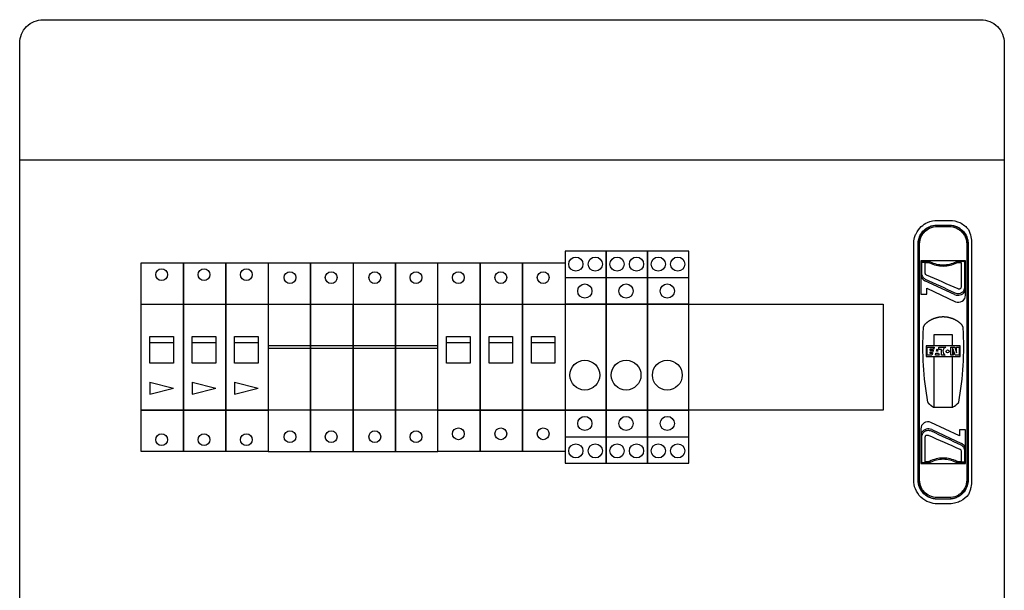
# Model space of a CAD drawing. Header units: millimetres. Extents: x 1699 to 2149, y 1001 to 1709.
# Tile 4 of 10: x 2049 to 2091, y 1198 to 1222. Entities that reach past the tile are written whole.
import ezdxf

# ---------------------------------------------------------------- set-up
doc = ezdxf.new("R2010")
doc.units = ezdxf.units.MM
doc.layers.add('rear_wall', color=7, linetype='Continuous')
doc.styles.get("Standard").update_dxf_attribs({"font": 'ARIAL.TTF'})

# ---------------------------------------------------------------- blocks, each defined once
blk = doc.blocks.new('F276284')
for p, q in [((0, 6.25), (1.8, 6.25)), ((0, -1.75), (0, 6.25)), ((1.8, 6.25), (3.6, 6.25)), ((1.8, -1.75), (1.8, 6.25)), ((1.8, 6.25), (1.8, -1.75)), ((3.6, 6.25), (5.4, 6.25)), ((3.6, -1.75), (3.6, 6.25)), ((3.6, 6.25), (3.6, -1.75)), ((5.4, 6.25), (5.4, -1.75)), ((0.375, 2.875), (0.375, 3.125)), ((0.375, 3.125), (1.375, 3.125)), ((1.375, 3.125), (1.375, 2.75)), ((2.175, 2.875), (2.175, 3.125)), ((2.175, 3.125), (3.175, 3.125)), ((3.175, 3.125), (3.175, 2.75)), ((3.975, 2.875), (3.975, 3.125)), ((3.975, 3.125), (4.975, 3.125)), ((4.975, 3.125), (4.975, 2.75)), ((0.375, 2.875), (1.375, 2.875)), ((0.375, 2), (0.375, 2.875)), ((1.375, 2.875), (1.375, 2)), ((2.175, 2.875), (3.175, 2.875)), ((2.175, 2), (2.175, 2.875)), ((3.175, 2.875), (3.175, 2)), ((3.975, 2.875), (4.975, 2.875)), ((3.975, 2), (3.975, 2.875)), ((4.975, 2.875), (4.975, 2)), ((1.375, 2), (0.375, 2)), ((3.175, 2), (2.175, 2)), ((4.975, 2), (3.975, 2)), ((0.375, 1.187), (1.375, 0.937)), ((0.375, 1.187), (0.375, 1.062)), ((0.375, 1.062), (0.375, 0.937)), ((0.375, 0.687), (1.375, 0.937)), ((0.375, 0.937), (0.375, 0.812)), ((2.175, 1.187), (3.175, 0.937)), ((2.175, 1.187), (2.175, 1.062)), ((2.175, 1.062), (2.175, 0.937)), ((2.175, 0.687), (3.175, 0.937)), ((2.175, 0.937), (2.175, 0.812)), ((3.975, 1.187), (4.975, 0.937)), ((3.975, 1.187), (3.975, 1.062)), ((3.975, 1.062), (3.975, 0.937)), ((3.975, 0.687), (4.975, 0.937)), ((3.975, 0.937), (3.975, 0.812)), ((0.375, 0.812), (0.375, 0.687)), ((2.175, 0.812), (2.175, 0.687)), ((3.975, 0.812), (3.975, 0.687)), ((1.8, -1.75), (0, -1.75)), ((3.6, -1.75), (1.8, -1.75)), ((5.4, -1.75), (3.6, -1.75))]:
    blk.add_line(p, q)
at = {"linetype": 'Continuous'}
for p, q in [((0, 4.5), (1.8, 4.5)), ((1.8, 4.5), (3.6, 4.5)), ((3.6, 4.5), (5.4, 4.5)), ((0, 0), (1.8, 0)), ((1.8, 0), (3.6, 0)), ((3.6, 0), (5.4, 0))]:
    blk.add_line(p, q, dxfattribs=at)
for centre in [(0.875, 5.75), (2.675, 5.75), (4.475, 5.75), (0.875, -1.25), (2.675, -1.25), (4.475, -1.25)]:
    blk.add_circle(centre, 0.25, dxfattribs=at)
at = {"flags": 1}
for tag, p in [('BD', (5.906, 4.493)), ('NK', (5.906, 2.501)), ('TYP', (5.906, 0.901)), ('PO', (5.906, -0.637))]:
    blk.add_attdef(tag, p, '', height=1, dxfattribs=at)
blk = doc.blocks.new('284922')
for p, q in [((0, 5.625), (1.75, 5.625)), ((0, -1.125), (1.75, -1.125))]:
    blk.add_line(p, q)
blk.add_lwpolyline([(0, 4.5), (0, -2.25), (1.75, -2.25), (1.75, 6.75), (0, 6.75), (0, 4.5)])
blk.add_lwpolyline([(0, 0), (1.75, 0), (1.75, 4.5), (0, 4.5)], close=True)
for centre, radius in [((0.461, 6.198), 0.301), ((1.284, 6.198), 0.301), ((0.843, 5.055), 0.301), ((0.843, 1.489), 0.633), ((0.843, -0.562), 0.301), ((0.461, -1.725), 0.301), ((1.284, -1.725), 0.301)]:
    blk.add_circle(centre, radius)
at = {"flags": 1}
for tag, p in [('BD', (2.54, 4.243)), ('NK', (2.54, 2.251)), ('TYP', (2.54, 0.651)), ('PO', (2.54, -0.886))]:
    blk.add_attdef(tag, p, '', height=1, dxfattribs=at)
blk = doc.blocks.new('247596')
for p, q in [((0, -1.75), (0, 6.25)), ((0, 6.25), (1.8, 6.25)), ((1.8, 6.25), (1.8, -1.75)), ((0, 4.5), (1.8, 4.5)), ((0.375, 2.875), (0.375, 3.125)), ((0.375, 3.125), (1.375, 3.125)), ((1.375, 3.125), (1.375, 2.75)), ((0.375, 2.875), (1.375, 2.875)), ((0.375, 2), (0.375, 2.875)), ((1.375, 2.875), (1.375, 2)), ((1.375, 2), (0.375, 2)), ((0, 0), (1.8, 0)), ((1.8, -1.75), (0, -1.75))]:
    blk.add_line(p, q)
for centre in [(0.875, 5.625), (0.875, -1)]:
    blk.add_circle(centre, 0.25)
at = {"flags": 1}
for tag, p in [('BD', (2.809, 5.482)), ('NK', (2.809, 2.919)), ('TYP', (2.809, 0.727)), ('PO', (2.809, -1.51))]:
    blk.add_attdef(tag, p, '', height=0.5, dxfattribs=at)
blk = doc.blocks.new('F952530410')
for p, q in [((0, 6.25), (1.8, 6.25)), ((0, 6.25), (0, -1.75)), ((1.8, 6.25), (1.8, 0)), ((1.8, 4.5), (1.8, 6.25)), ((1.8, 6.25), (3.6, 6.25)), ((3.6, 6.25), (3.6, 0)), ((3.6, 6.25), (5.4, 6.25)), ((5.4, 4.5), (5.4, 6.25)), ((5.4, 6.25), (5.4, 0)), ((5.4, 6.25), (7.2, 6.25)), ((7.2, -1.75), (7.2, 6.25)), ((0, 4.5), (1.8, 4.5)), ((1.8, 4.5), (3.6, 4.5)), ((1.8, 0), (1.8, 4.5)), ((3.6, 4.5), (5.4, 4.5)), ((3.6, 0), (3.6, 4.5)), ((5.4, 4.5), (7.2, 4.5)), ((5.4, 0), (5.4, 4.5)), ((0, 2.75), (1.8, 2.75)), ((0, 2.625), (1.8, 2.625)), ((1.8, 2.75), (3.6, 2.75)), ((1.8, 2.625), (3.6, 2.625)), ((3.6, 2.75), (5.4, 2.75)), ((3.6, 2.625), (5.4, 2.625)), ((5.4, 2.75), (7.2, 2.75)), ((5.4, 2.625), (7.2, 2.625)), ((1.8, 0), (0, 0)), ((1.8, -1.75), (1.8, 0.25)), ((1.8, 0), (1.8, -1.75)), ((3.6, 0), (1.8, 0)), ((3.6, -1.75), (3.6, 0.25)), ((3.6, 0), (3.6, -1.75)), ((5.4, 0), (3.6, 0)), ((5.4, -1.75), (5.4, 0.25)), ((5.4, 0), (5.4, -1.75)), ((7.2, 0), (5.4, 0)), ((0, -1.75), (1.8, -1.75)), ((1.8, -1.75), (3.6, -1.75)), ((3.6, -1.75), (5.4, -1.75)), ((5.4, -1.75), (7.2, -1.75))]:
    blk.add_line(p, q)
for centre in [(0.925, 5.625), (2.675, 5.625), (4.525, 5.625), (6.275, 5.625), (0.925, -1.125), (2.675, -1.125), (4.525, -1.125), (6.275, -1.125)]:
    blk.add_circle(centre, 0.25)
at = {"flags": 1}
for tag, p in [('BD', (7.734, 4.339)), ('NK', (7.734, 2.347)), ('TYP', (7.734, 0.747)), ('PO', (7.734, -0.791))]:
    blk.add_attdef(tag, p, '', height=1, dxfattribs=at)
blk = doc.blocks.new('174195')
at = {"layer": 'rear_wall', "linetype": 'Continuous'}
for p, q in [((39.455, 43.927), (38.953, 43.927)), ((38.953, 43.877), (39.455, 43.877)), ((37.955, 33.115), (37.955, 43.139)), ((38.141, 33.115), (38.141, 43.139)), ((38.154, 43.127), (38.154, 33.127)), ((38.204, 33.127), (38.204, 43.127)), ((40.205, 43.127), (40.205, 33.127)), ((40.255, 33.127), (40.255, 43.127)), ((40.264, 43.136), (40.264, 33.119)), ((40.414, 43.136), (40.414, 33.119)), ((40.154, 42.426), (38.254, 42.426)), ((38.254, 42.426), (38.254, 41.006)), ((38.296, 41.888), (38.296, 42.355)), ((38.447, 41.888), (38.447, 42.353)), ((39.962, 42.353), (39.962, 41.3)), ((40.113, 42.355), (40.113, 41.3)), ((40.154, 40.961), (40.154, 42.426)), ((39.691, 40.991), (38.431, 41.579)), ((38.254, 41.006), (38.504, 41.006)), ((38.504, 41.006), (38.504, 41.26)), ((38.504, 41.26), (39.728, 40.689)), ((39.602, 39.288), (38.802, 39.288)), ((38.802, 39.288), (38.802, 38.813)), ((39.602, 38.813), (39.602, 39.288)), ((38.802, 38.813), (38.478, 38.813)), ((38.478, 38.813), (38.478, 38.363)), ((38.524, 38.413), (38.524, 38.763)), ((38.524, 38.763), (38.802, 38.763)), ((38.632, 38.669), (38.632, 38.63)), ((38.8, 38.669), (38.632, 38.669)), ((38.632, 38.63), (38.785, 38.63)), ((38.632, 38.545), (38.632, 38.504)), ((38.76, 38.545), (38.632, 38.545)), ((38.632, 38.504), (38.745, 38.504)), ((38.745, 38.504), (38.722, 38.413)), ((38.785, 38.63), (38.76, 38.545)), ((38.802, 38.677), (38.8, 38.669)), ((39.602, 38.813), (38.802, 38.813)), ((38.802, 38.677), (38.802, 38.763)), ((38.829, 38.763), (38.802, 38.677)), ((38.802, 38.763), (38.829, 38.763)), ((38.872, 38.413), (38.899, 38.5)), ((38.899, 38.5), (39.008, 38.5)), ((38.92, 38.593), (38.951, 38.687)), ((38.977, 38.593), (38.92, 38.593)), ((38.951, 38.687), (38.977, 38.593)), ((39.008, 38.5), (39.037, 38.413)), ((39.025, 38.667), (39.025, 38.763)), ((39.025, 38.763), (39.322, 38.763)), ((39.129, 38.667), (39.025, 38.667)), ((39.129, 38.413), (39.129, 38.667)), ((39.535, 38.763), (39.602, 38.763)), ((39.535, 38.413), (39.535, 38.763)), ((39.925, 38.813), (39.602, 38.813)), ((39.602, 38.763), (39.602, 38.413)), ((39.602, 38.763), (39.7, 38.763)), ((39.633, 38.661), (39.633, 38.413)), ((39.708, 38.413), (39.633, 38.661)), ((39.7, 38.763), (39.777, 38.522)), ((39.777, 38.522), (39.777, 38.763)), ((39.777, 38.763), (39.879, 38.763)), ((39.879, 38.763), (39.879, 38.413)), ((39.925, 38.363), (39.925, 38.813)), ((38.478, 38.363), (38.802, 38.363)), ((38.722, 38.413), (38.524, 38.413)), ((38.802, 38.363), (38.802, 37.888)), ((38.802, 38.363), (39.602, 38.363)), ((39.037, 38.413), (38.872, 38.413)), ((39.288, 38.413), (39.129, 38.413)), ((39.602, 38.413), (39.535, 38.413)), ((39.633, 38.413), (39.602, 38.413)), ((39.602, 37.888), (39.602, 38.363)), ((39.602, 38.363), (39.925, 38.363)), ((39.879, 38.413), (39.708, 38.413)), ((38.802, 37.888), (38.802, 36.242)), ((39.602, 36.242), (39.602, 37.888)), ((38.802, 36.225), (38.802, 36.242)), ((38.802, 36.225), (38.802, 36.225)), ((38.805, 36.215), (39.604, 36.215)), ((39.602, 36.242), (39.602, 36.225)), ((39.602, 36.225), (39.602, 36.225)), ((39.904, 34.994), (38.681, 35.565)), ((38.254, 35.293), (38.254, 33.828)), ((38.718, 35.263), (39.978, 34.675)), ((39.904, 35.248), (39.904, 34.994)), ((40.154, 35.248), (39.904, 35.248)), ((40.154, 33.828), (40.154, 35.248)), ((38.296, 33.899), (38.296, 34.954)), ((38.447, 33.902), (38.447, 34.954)), ((39.962, 34.367), (39.962, 33.902)), ((40.113, 34.367), (40.113, 33.899)), ((38.254, 33.828), (40.154, 33.828)), ((39.455, 32.377), (38.953, 32.377)), ((38.953, 32.327), (39.455, 32.327))]:
    blk.add_line(p, q, dxfattribs=at)
at = {"layer": 'rear_wall'}
blk.add_lwpolyline([(1, 52.65), (40.8, 52.65, -0.414214), (41.8, 51.65), (41.8, -4.95, -0.414214), (40.8, -5.95), (1, -5.95, -0.414214), (0, -4.95), (0, 51.65, -0.414214)], format="xyb", close=True, dxfattribs=at)
for points in [[(0, 46.7), (41.8, 46.7), (41.8, 0), (0, 0)], [(5.15, 40.586), (36.65, 40.586), (36.65, 36.086), (5.15, 36.086)]]:
    blk.add_lwpolyline(points, close=True, dxfattribs=at)
at = {"layer": 'rear_wall', "linetype": 'Continuous'}
for points in [[(38.346, 42.405), (38.343, 42.405, 0.0128), (38.341, 42.405, 0.012153), (38.338, 42.405, 0.011971), (38.336, 42.404, 0.012477), (38.333, 42.404, 0.012715), (38.331, 42.403, 0.01287), (38.328, 42.402, 0.012972), (38.326, 42.401, 0.013178), (38.324, 42.4, 0.013288), (38.321, 42.399, 0.013432), (38.319, 42.397, 0.013504), (38.317, 42.396, 0.013602), (38.314, 42.394, 0.013656), (38.312, 42.392, 0.013725), (38.31, 42.391, 0.013716), (38.308, 42.389, 0.013652), (38.307, 42.386, 0.013725), (38.305, 42.384, 0.013891), (38.303, 42.382, 0.013537), (38.302, 42.38, 0.01272), (38.301, 42.377, 0.01368), (38.3, 42.375, 0.015719), (38.299, 42.372, 0.012371), (38.298, 42.37, 0.00539), (38.297, 42.368, 0.01618), (38.297, 42.365, 0.02706), (38.296, 42.361, 0.013865), (38.296, 42.355, 0.007623)], [(40.063, 42.405), (40.066, 42.405, -0.0128), (40.068, 42.405, -0.012153), (40.07, 42.405, -0.011971), (40.073, 42.404, -0.012477), (40.075, 42.404, -0.012715), (40.078, 42.403, -0.012871), (40.08, 42.402, -0.012972), (40.083, 42.401, -0.013178), (40.085, 42.4, -0.013288), (40.088, 42.399, -0.013432), (40.09, 42.397, -0.013504), (40.092, 42.396, -0.013602), (40.094, 42.394, -0.013655), (40.097, 42.392, -0.013725), (40.099, 42.391, -0.013715), (40.1, 42.389, -0.013652), (40.102, 42.386, -0.013725), (40.104, 42.384, -0.01389), (40.105, 42.382, -0.013537), (40.107, 42.38, -0.01272), (40.108, 42.377, -0.01368), (40.109, 42.375, -0.015719), (40.11, 42.372, -0.012371), (40.111, 42.37, -0.00539), (40.112, 42.368, -0.01618), (40.112, 42.365, -0.02706), (40.113, 42.361, -0.013865), (40.113, 42.355, -0.007623)], [(38.428, 39.727), (38.424, 39.723, 0.006166), (38.42, 39.718, 0.006096), (38.415, 39.714, 0.006073), (38.411, 39.709, 0.006131), (38.407, 39.704, 0.00616), (38.403, 39.699, 0.006175), (38.4, 39.694, 0.006186), (38.396, 39.689, 0.006207), (38.393, 39.684, 0.00622), (38.389, 39.679, 0.006235), (38.386, 39.673, 0.006241), (38.383, 39.668, 0.006248), (38.38, 39.662, 0.006258), (38.377, 39.657, 0.006273), (38.374, 39.651, 0.006261), (38.372, 39.645, 0.006225), (38.369, 39.64, 0.006275), (38.367, 39.634, 0.00639), (38.365, 39.628, 0.006214), (38.363, 39.622, 0.005814), (38.361, 39.616, 0.006377), (38.359, 39.61, 0.007538), (38.358, 39.603, 0.005773), (38.357, 39.598, 0.002114), (38.355, 39.592, 0.008001), (38.354, 39.585, 0.013687), (38.353, 39.575, 0.006765), (38.352, 39.561, 0.003614)], [(39.981, 39.727), (39.967, 39.74, 0.004191), (39.953, 39.752, 0.004154), (39.939, 39.765, 0.004144), (39.925, 39.777, 0.004173), (39.911, 39.789, 0.004187), (39.896, 39.801, 0.004196), (39.881, 39.812, 0.004202), (39.866, 39.824, 0.004215), (39.85, 39.835, 0.004222), (39.834, 39.846, 0.004232), (39.819, 39.856, 0.004238), (39.802, 39.867, 0.004246), (39.786, 39.877, 0.004252), (39.77, 39.886, 0.004259), (39.753, 39.896, 0.004263), (39.736, 39.905, 0.004269), (39.719, 39.914, 0.004272), (39.702, 39.923, 0.004276), (39.685, 39.931, 0.004278), (39.667, 39.939, 0.004281), (39.65, 39.947, 0.004282), (39.632, 39.955, 0.004283), (39.614, 39.962, 0.004283), (39.596, 39.969, 0.004283), (39.578, 39.975, 0.004282), (39.56, 39.982, 0.00428), (39.541, 39.988, 0.004279), (39.523, 39.993, 0.004275), (39.504, 39.999, 0.004272), (39.486, 40.004, 0.004267), (39.467, 40.008, 0.004264), (39.448, 40.013, 0.004257), (39.43, 40.017, 0.004252), (39.411, 40.02, 0.004244), (39.392, 40.024, 0.004239), (39.373, 40.027, 0.00423), (39.355, 40.029, 0.004222), (39.336, 40.032, 0.004209), (39.317, 40.034, 0.004205), (39.298, 40.036, 0.0042), (39.279, 40.037, 0.00418), (39.261, 40.038, 0.004149), (39.242, 40.039, 0.004171), (39.223, 40.039, 0.004182), (39.204, 40.04, 0.004142), (39.186, 40.039, 0.004142), (39.167, 40.039, 0.004182), (39.148, 40.038, 0.004171), (39.13, 40.037, 0.004149), (39.111, 40.036, 0.00418), (39.092, 40.034, 0.0042), (39.073, 40.032, 0.004205), (39.054, 40.029, 0.004209), (39.035, 40.027, 0.004222), (39.017, 40.024, 0.00423), (38.998, 40.02, 0.004239), (38.979, 40.017, 0.004244), (38.96, 40.013, 0.004252), (38.942, 40.008, 0.004257), (38.923, 40.004, 0.004263), (38.905, 39.999, 0.004267), (38.886, 39.993, 0.004272), (38.868, 39.988, 0.004275), (38.849, 39.982, 0.004278), (38.831, 39.975, 0.00428), (38.813, 39.969, 0.004282), (38.795, 39.962, 0.004283), (38.777, 39.955, 0.004283), (38.759, 39.947, 0.004283), (38.742, 39.939, 0.004283), (38.724, 39.931, 0.004281), (38.707, 39.923, 0.004276), (38.69, 39.914, 0.004277), (38.673, 39.905, 0.00428), (38.656, 39.896, 0.004266), (38.639, 39.886, 0.004236), (38.623, 39.877, 0.004267), (38.606, 39.867, 0.004342), (38.59, 39.856, 0.004219), (38.574, 39.846, 0.003942), (38.559, 39.835, 0.004328), (38.543, 39.824, 0.005122), (38.528, 39.812, 0.003913), (38.513, 39.801, 0.00141), (38.5, 39.791, 0.005444), (38.484, 39.777, 0.009322), (38.46, 39.755, 0.004594), (38.428, 39.727, 0.002451)], [(40.057, 39.561), (40.057, 39.567, 0.006176), (40.056, 39.573, 0.006105), (40.055, 39.579, 0.006082), (40.055, 39.585, 0.00614), (40.054, 39.591, 0.006167), (40.052, 39.598, 0.006182), (40.051, 39.604, 0.006192), (40.049, 39.61, 0.006213), (40.048, 39.616, 0.006224), (40.046, 39.622, 0.006239), (40.044, 39.628, 0.006245), (40.042, 39.634, 0.006251), (40.04, 39.64, 0.00626), (40.037, 39.645, 0.006274), (40.035, 39.651, 0.006261), (40.032, 39.657, 0.006225), (40.029, 39.662, 0.006273), (40.026, 39.668, 0.006388), (40.023, 39.673, 0.006212), (40.02, 39.679, 0.00581), (40.016, 39.684, 0.006373), (40.013, 39.689, 0.007532), (40.009, 39.695, 0.005768), (40.005, 39.699, 0.002112), (40.002, 39.704, 0.007992), (39.998, 39.709, 0.01367), (39.99, 39.717, 0.006756), (39.981, 39.727, 0.003609)], [(38.545, 36.425), (38.545, 36.424, 0.004993), (38.546, 36.423, 0.004957), (38.546, 36.422, 0.004947), (38.546, 36.421, 0.00498), (38.546, 36.42, 0.004998), (38.547, 36.419, 0.005008), (38.547, 36.418, 0.005016), (38.547, 36.417, 0.00503), (38.548, 36.416, 0.005039), (38.548, 36.415, 0.005049), (38.548, 36.414, 0.005055), (38.549, 36.413, 0.00506), (38.549, 36.412, 0.005068), (38.55, 36.411, 0.005082), (38.55, 36.41, 0.005073), (38.551, 36.409, 0.005046), (38.551, 36.409, 0.00509), (38.552, 36.408, 0.005189), (38.552, 36.407, 0.005047), (38.553, 36.406, 0.004721), (38.553, 36.405, 0.005191), (38.554, 36.404, 0.006156), (38.554, 36.404, 0.004703), (38.555, 36.403, 0.001687), (38.556, 36.402, 0.00656), (38.556, 36.401, 0.011253), (38.557, 36.4, 0.005546), (38.559, 36.398, 0.002955)], [(38.559, 36.398), (38.566, 36.392, 0.001794), (38.572, 36.385, 0.001792), (38.579, 36.379, 0.001791), (38.586, 36.372, 0.001793), (38.593, 36.366, 0.001794), (38.6, 36.359, 0.001794), (38.607, 36.353, 0.001794), (38.614, 36.347, 0.001795), (38.621, 36.341, 0.001795), (38.628, 36.335, 0.001796), (38.635, 36.328, 0.001795), (38.642, 36.322, 0.001795), (38.649, 36.316, 0.001796), (38.656, 36.31, 0.001799), (38.664, 36.304, 0.001795), (38.671, 36.299, 0.001784), (38.678, 36.293, 0.001799), (38.686, 36.287, 0.001836), (38.693, 36.281, 0.001784), (38.701, 36.276, 0.001666), (38.708, 36.27, 0.001837), (38.716, 36.265, 0.002189), (38.724, 36.259, 0.001663), (38.731, 36.254, 0.000574), (38.738, 36.249, 0.002341), (38.747, 36.243, 0.004027), (38.76, 36.234, 0.001971), (38.778, 36.223, 0.001045)], [(39.85, 36.398), (39.851, 36.399, 0.00506), (39.851, 36.4, 0.00502), (39.852, 36.4, 0.005006), (39.853, 36.401, 0.005035), (39.853, 36.402, 0.005048), (39.854, 36.403, 0.005054), (39.854, 36.404, 0.005057), (39.855, 36.404, 0.005066), (39.856, 36.405, 0.00507), (39.856, 36.406, 0.005076), (39.857, 36.407, 0.005077), (39.857, 36.408, 0.005077), (39.858, 36.409, 0.00508), (39.858, 36.409, 0.005089), (39.859, 36.41, 0.005075), (39.859, 36.411, 0.005043), (39.86, 36.412, 0.005082), (39.86, 36.413, 0.005176), (39.861, 36.414, 0.005029), (39.861, 36.415, 0.004699), (39.861, 36.416, 0.005163), (39.862, 36.417, 0.006117), (39.862, 36.418, 0.004668), (39.862, 36.419, 0.001673), (39.863, 36.42, 0.006503), (39.863, 36.421, 0.011137), (39.863, 36.422, 0.00548), (39.864, 36.425, 0.002919)], [(38.778, 36.223), (38.779, 36.222, 0.004698), (38.78, 36.222, 0.004667), (38.78, 36.221, 0.004656), (38.781, 36.221, 0.004682), (38.782, 36.22, 0.004695), (38.783, 36.22, 0.004701), (38.784, 36.219, 0.004705), (38.785, 36.219, 0.004715), (38.786, 36.219, 0.00472), (38.786, 36.218, 0.004727), (38.787, 36.218, 0.004729), (38.788, 36.218, 0.004731), (38.789, 36.217, 0.004736), (38.79, 36.217, 0.004746), (38.791, 36.217, 0.004736), (38.792, 36.216, 0.004708), (38.793, 36.216, 0.004746), (38.794, 36.216, 0.004838), (38.795, 36.216, 0.004702), (38.796, 36.216, 0.004396), (38.797, 36.215, 0.004834), (38.797, 36.215, 0.005734), (38.798, 36.215, 0.004375), (38.799, 36.215, 0.001561), (38.8, 36.215, 0.006108), (38.801, 36.215, 0.010474), (38.803, 36.215, 0.005154), (38.805, 36.215, 0.002744)], [(38.346, 33.849), (38.343, 33.849, -0.0128), (38.341, 33.849, -0.012153), (38.338, 33.85, -0.011971), (38.336, 33.85, -0.012477), (38.333, 33.851, -0.012715), (38.331, 33.851, -0.012871), (38.328, 33.852, -0.012972), (38.326, 33.853, -0.013178), (38.324, 33.854, -0.013288), (38.321, 33.855, -0.013432), (38.319, 33.857, -0.013504), (38.317, 33.858, -0.013602), (38.314, 33.86, -0.013655), (38.312, 33.862, -0.013725), (38.31, 33.864, -0.013715), (38.308, 33.866, -0.013652), (38.307, 33.868, -0.013725), (38.305, 33.87, -0.01389), (38.303, 33.872, -0.013537), (38.302, 33.875, -0.01272), (38.301, 33.877, -0.01368), (38.3, 33.879, -0.015719), (38.299, 33.882, -0.012371), (38.298, 33.884, -0.00539), (38.297, 33.887, -0.01618), (38.297, 33.889, -0.02706), (38.296, 33.894, -0.013865), (38.296, 33.899, -0.007623)], [(40.063, 33.849), (40.066, 33.849, 0.0128), (40.068, 33.849, 0.012153), (40.07, 33.85, 0.011971), (40.073, 33.85, 0.012477), (40.075, 33.851, 0.012715), (40.078, 33.851, 0.01287), (40.08, 33.852, 0.012972), (40.083, 33.853, 0.013178), (40.085, 33.854, 0.013288), (40.088, 33.855, 0.013432), (40.09, 33.857, 0.013504), (40.092, 33.858, 0.013602), (40.094, 33.86, 0.013656), (40.097, 33.862, 0.013725), (40.099, 33.864, 0.013716), (40.1, 33.866, 0.013652), (40.102, 33.868, 0.013725), (40.104, 33.87, 0.013891), (40.105, 33.872, 0.013537), (40.107, 33.875, 0.01272), (40.108, 33.877, 0.01368), (40.109, 33.879, 0.015719), (40.11, 33.882, 0.012371), (40.111, 33.884, 0.00539), (40.112, 33.887, 0.01618), (40.112, 33.889, 0.02706), (40.113, 33.894, 0.013865), (40.113, 33.899, 0.007623)]]:
    blk.add_lwpolyline(points, format="xyb", dxfattribs=at)
blk.add_circle((39.393, 38.579), 0.065, dxfattribs=at)
for centre, radius, start, end in [((38.574, 41.888), 0.34, 212.5954, 245), ((39.834, 41.3), 0.34, 245, 327.4046), ((39.854, 40.961), 0.3, 245, 0), ((51.478, 38.797), 13.148, 176.6672, 190.393), ((26.931, 38.797), 13.148, 349.607, 3.3328), ((39.393, 38.579), 0.197, 111.2697, 237.5802), ((38.932, 37.319), 1.3, 302.5361, 314.9367), ((39.604, 36.265), 0.0502, 269.9985, 302.5271), ((38.554, 35.293), 0.3, 65, 180), ((38.574, 34.954), 0.34, 65, 147.4046), ((39.834, 34.367), 0.34, 32.5954, 65)]:
    blk.add_arc(centre, radius, start, end, dxfattribs=at)
for points, knots in [([(37.955, 43.139), (37.955, 43.229), (37.967, 43.319), (38.007, 43.463), (38.028, 43.519), (38.109, 43.686), (38.185, 43.788), (38.356, 43.946), (38.446, 44.005), (38.674, 44.108), (38.816, 44.138), (38.959, 44.138)], [2, 2, 2, 2, 2.866485, 2.866485, 3.444053, 3.444053, 4.654291, 4.654291, 5.686901, 5.686901, 7.062223, 7.062223, 7.062223, 7.062223]), ([(38.141, 43.139), (38.141, 43.211), (38.151, 43.283), (38.183, 43.398), (38.2, 43.443), (38.264, 43.577), (38.325, 43.659), (38.461, 43.784), (38.533, 43.832), (38.715, 43.914), (38.829, 43.938), (38.942, 43.938)], [2, 2, 2, 2, 2.866485, 2.866485, 3.444053, 3.444053, 4.654291, 4.654291, 5.686901, 5.686901, 7.062223, 7.062223, 7.062223, 7.062223]), ([(38.953, 43.927), (38.839, 43.927), (38.724, 43.902), (38.541, 43.818), (38.469, 43.769), (38.334, 43.642), (38.274, 43.56), (38.18, 43.363), (38.154, 43.245), (38.154, 43.127)], [2, 2, 2, 2, 6.153909, 6.153909, 9.269712, 9.269712, 12.87782, 12.87782, 17.160555, 17.160555, 17.160555, 17.160555]), ([(40.255, 43.127), (40.255, 43.242), (40.23, 43.356), (40.146, 43.539), (40.098, 43.611), (39.971, 43.747), (39.889, 43.807), (39.692, 43.9), (39.574, 43.927), (39.455, 43.927)], [2, 2, 2, 2, 6.153909, 6.153909, 9.269712, 9.269712, 12.87782, 12.87782, 17.160555, 17.160555, 17.160555, 17.160555]), ([(39.466, 43.937), (39.583, 43.937), (39.7, 43.91), (39.865, 43.832), (39.921, 43.797), (40.018, 43.717), (40.06, 43.674), (40.156, 43.549), (40.238, 43.39), (40.264, 43.214), (40.264, 43.136)], [2, 2, 2, 2, 3.332711, 3.332711, 4.073302, 4.073302, 4.753828, 4.753828, 5.852868, 6.743746, 6.743746, 6.743746, 6.743746]), ([(39.484, 44.137), (39.631, 44.137), (39.778, 44.104), (39.985, 44.006), (40.055, 43.962), (40.176, 43.862), (40.229, 43.808), (40.275, 43.749)], [2, 2, 2, 2, 3.332711, 3.332711, 4.073302, 4.073302, 4.753828, 4.753828, 4.753828, 4.753828]), ([(38.204, 43.127), (38.204, 43.238), (38.229, 43.349), (38.316, 43.533), (38.372, 43.61), (38.499, 43.729), (38.567, 43.775), (38.738, 43.853), (38.846, 43.877), (38.953, 43.877)], [2, 2, 2, 2, 6.282735, 6.282735, 9.890843, 9.890843, 13.006646, 13.006646, 17.160555, 17.160555, 17.160555, 17.160555]), ([(39.455, 43.877), (39.566, 43.877), (39.677, 43.852), (39.862, 43.764), (39.939, 43.708), (40.058, 43.581), (40.103, 43.513), (40.182, 43.342), (40.205, 43.234), (40.205, 43.127)], [2, 2, 2, 2, 6.282735, 6.282735, 9.890843, 9.890843, 13.006646, 13.006646, 17.160555, 17.160555, 17.160555, 17.160555]), ([(40.275, 43.749), (40.322, 43.652), (40.39, 43.451), (40.414, 43.24), (40.414, 43.136)], [0, 0, 0, 0, 0.003230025, 0.006344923, 0.006344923, 0.006344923, 0.006344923]), ([(38.267, 42.367), (38.267, 42.384), (38.269, 42.401), (38.273, 42.419), (38.274, 42.422), (38.275, 42.426)], [2, 2, 2, 2, 2.6532071, 2.6532071, 2.8329105, 2.8329105, 2.8329105, 2.8329105]), ([(38.447, 42.353), (38.426, 42.353), (38.385, 42.353), (38.336, 42.354), (38.304, 42.354), (38.296, 42.355), (38.296, 42.355)], [2, 2, 2, 2, 2.624274, 3.248554, 3.872839, 4.497128, 4.497128, 4.497128, 4.497128]), ([(38.346, 42.405), (38.346, 42.405), (38.352, 42.404), (38.376, 42.404), (38.413, 42.403), (38.443, 42.403), (38.459, 42.403)], [2, 2, 2, 2, 2.624289, 3.248574, 3.872854, 4.497128, 4.497128, 4.497128, 4.497128]), ([(38.622, 42.339), (38.711, 42.294), (38.901, 42.225), (39.204, 42.189), (39.508, 42.225), (39.698, 42.294), (39.787, 42.339)], [2, 2, 2, 2, 5.650563, 9.299845, 12.949126, 16.599689, 16.599689, 16.599689, 16.599689]), ([(38.654, 42.383), (38.738, 42.34), (38.917, 42.274), (39.204, 42.24), (39.492, 42.274), (39.671, 42.34), (39.755, 42.383)], [2, 2, 2, 2, 5.650563, 9.299845, 12.949126, 16.599689, 16.599689, 16.599689, 16.599689]), ([(39.95, 42.403), (39.965, 42.403), (39.996, 42.403), (40.033, 42.404), (40.057, 42.404), (40.063, 42.405), (40.063, 42.405)], [2, 2, 2, 2, 2.624274, 3.248554, 3.872839, 4.497128, 4.497128, 4.497128, 4.497128]), ([(40.134, 42.426), (40.135, 42.422), (40.136, 42.419), (40.14, 42.401), (40.141, 42.384), (40.141, 42.367)], [2.602921, 2.602921, 2.602921, 2.602921, 2.7826243, 2.7826243, 3.4358314, 3.4358314, 3.4358314, 3.4358314]), ([(38.288, 41.704), (38.281, 41.732), (38.276, 41.763), (38.269, 41.824), (38.267, 41.856), (38.267, 41.888)], [2, 2, 2, 2, 3.283974, 3.283974, 4.511871, 4.511871, 4.511871, 4.511871]), ([(38.457, 41.635), (38.409, 41.657), (38.368, 41.693), (38.311, 41.781), (38.296, 41.834), (38.296, 41.888)], [2, 2, 2, 2, 2.500415, 2.500415, 3, 3, 3, 3]), ([(38.496, 41.816), (38.482, 41.822), (38.469, 41.833), (38.452, 41.858), (38.447, 41.873), (38.447, 41.888)], [2, 2, 2, 2, 2.500415, 2.500415, 3, 3, 3, 3]), ([(40.113, 41.3), (40.113, 41.247), (40.097, 41.193), (40.044, 41.111), (40.011, 41.08), (39.957, 41.049), (39.941, 41.042), (39.899, 41.028), (39.872, 41.023), (39.828, 41.021), (39.81, 41.022), (39.767, 41.029), (39.741, 41.036), (39.717, 41.048)], [2, 2, 2, 2, 2.282422, 2.282422, 2.521994, 2.521994, 2.617851, 2.617851, 2.761386, 2.761386, 2.856926, 2.856926, 3, 3, 3, 3]), ([(39.962, 41.3), (39.962, 41.285), (39.957, 41.27), (39.941, 41.247), (39.931, 41.238), (39.914, 41.229), (39.91, 41.227), (39.897, 41.223), (39.889, 41.222), (39.876, 41.221), (39.87, 41.222), (39.857, 41.224), (39.849, 41.226), (39.842, 41.229)], [2, 2, 2, 2, 2.282422, 2.282422, 2.521994, 2.521994, 2.617851, 2.617851, 2.761386, 2.761386, 2.856926, 2.856926, 3, 3, 3, 3]), ([(40.141, 41.3), (40.141, 41.268), (40.14, 41.237), (40.133, 41.175), (40.128, 41.145), (40.121, 41.117)], [2, 2, 2, 2, 3.227897, 3.227897, 4.51187, 4.51187, 4.51187, 4.51187]), ([(38.267, 34.954), (38.267, 34.986), (38.269, 35.018), (38.276, 35.079), (38.281, 35.11), (38.288, 35.138)], [2, 2, 2, 2, 3.227897, 3.227897, 4.51187, 4.51187, 4.51187, 4.51187]), ([(38.296, 34.954), (38.296, 35.008), (38.311, 35.061), (38.365, 35.143), (38.398, 35.174), (38.452, 35.205), (38.468, 35.212), (38.51, 35.227), (38.537, 35.231), (38.581, 35.233), (38.598, 35.232), (38.642, 35.226), (38.668, 35.218), (38.692, 35.207)], [2, 2, 2, 2, 2.282422, 2.282422, 2.521994, 2.521994, 2.617851, 2.617851, 2.761386, 2.761386, 2.856926, 2.856926, 3, 3, 3, 3]), ([(38.447, 34.954), (38.447, 34.969), (38.452, 34.984), (38.468, 35.008), (38.478, 35.016), (38.494, 35.025), (38.499, 35.027), (38.512, 35.031), (38.52, 35.032), (38.533, 35.033), (38.539, 35.033), (38.552, 35.031), (38.559, 35.028), (38.567, 35.025)], [2, 2, 2, 2, 2.282422, 2.282422, 2.521994, 2.521994, 2.617851, 2.617851, 2.761386, 2.761386, 2.856926, 2.856926, 3, 3, 3, 3]), ([(39.913, 34.438), (39.927, 34.432), (39.94, 34.422), (39.957, 34.397), (39.962, 34.382), (39.962, 34.367)], [2, 2, 2, 2, 2.500415, 2.500415, 3, 3, 3, 3]), ([(39.952, 34.619), (39.999, 34.597), (40.041, 34.562), (40.098, 34.473), (40.113, 34.42), (40.113, 34.367)], [2, 2, 2, 2, 2.500415, 2.500415, 3, 3, 3, 3]), ([(40.121, 34.55), (40.128, 34.522), (40.133, 34.492), (40.14, 34.43), (40.141, 34.399), (40.141, 34.367)], [2, 2, 2, 2, 3.283974, 3.283974, 4.511871, 4.511871, 4.511871, 4.511871]), ([(38.275, 33.828), (38.274, 33.832), (38.273, 33.836), (38.269, 33.854), (38.267, 33.87), (38.267, 33.887)], [2.602921, 2.602921, 2.602921, 2.602921, 2.7826243, 2.7826243, 3.4358314, 3.4358314, 3.4358314, 3.4358314]), ([(39.787, 33.916), (39.698, 33.96), (39.508, 34.029), (39.204, 34.065), (38.901, 34.029), (38.711, 33.96), (38.622, 33.916)], [2, 2, 2, 2, 5.650563, 9.299845, 12.949126, 16.599689, 16.599689, 16.599689, 16.599689]), ([(39.755, 33.871), (39.671, 33.914), (39.492, 33.98), (39.204, 34.015), (38.917, 33.98), (38.738, 33.914), (38.654, 33.871)], [2, 2, 2, 2, 5.650563, 9.299845, 12.949126, 16.599689, 16.599689, 16.599689, 16.599689]), ([(39.962, 33.902), (39.983, 33.901), (40.023, 33.901), (40.073, 33.901), (40.105, 33.9), (40.113, 33.899), (40.113, 33.899)], [2, 2, 2, 2, 2.624274, 3.248554, 3.872839, 4.497128, 4.497128, 4.497128, 4.497128]), ([(40.141, 33.887), (40.141, 33.87), (40.14, 33.854), (40.136, 33.836), (40.135, 33.832), (40.134, 33.828)], [2, 2, 2, 2, 2.6532071, 2.6532071, 2.8329105, 2.8329105, 2.8329105, 2.8329105]), ([(38.459, 33.852), (38.443, 33.851), (38.413, 33.851), (38.376, 33.851), (38.352, 33.85), (38.346, 33.849), (38.346, 33.849)], [2, 2, 2, 2, 2.624274, 3.248554, 3.872839, 4.497128, 4.497128, 4.497128, 4.497128]), ([(40.063, 33.849), (40.063, 33.849), (40.057, 33.85), (40.033, 33.851), (39.996, 33.851), (39.965, 33.851), (39.95, 33.852)], [2, 2, 2, 2, 2.624289, 3.248574, 3.872854, 4.497128, 4.497128, 4.497128, 4.497128]), ([(38.959, 32.116), (38.839, 32.116), (38.72, 32.137), (38.479, 32.227), (38.36, 32.301), (38.158, 32.495), (38.077, 32.616), (37.978, 32.865), (37.955, 32.99), (37.955, 33.115)], [2, 2, 2, 2, 3.15385, 3.15385, 4.480681, 4.480681, 5.85748, 5.85748, 7.062954, 7.062954, 7.062954, 7.062954]), ([(38.942, 32.316), (38.847, 32.316), (38.752, 32.333), (38.559, 32.404), (38.464, 32.464), (38.303, 32.619), (38.238, 32.716), (38.16, 32.915), (38.141, 33.015), (38.141, 33.115)], [2, 2, 2, 2, 3.15385, 3.15385, 4.480681, 4.480681, 5.85748, 5.85748, 7.062954, 7.062954, 7.062954, 7.062954]), ([(38.154, 33.127), (38.154, 33.013), (38.179, 32.898), (38.262, 32.715), (38.311, 32.643), (38.438, 32.508), (38.52, 32.448), (38.717, 32.354), (38.835, 32.327), (38.953, 32.327)], [2, 2, 2, 2, 6.153909, 6.153909, 9.269712, 9.269712, 12.87782, 12.87782, 17.160555, 17.160555, 17.160555, 17.160555]), ([(38.953, 32.377), (38.843, 32.377), (38.732, 32.402), (38.547, 32.49), (38.47, 32.546), (38.351, 32.673), (38.306, 32.741), (38.227, 32.912), (38.204, 33.02), (38.204, 33.127)], [2, 2, 2, 2, 6.282735, 6.282735, 9.890843, 9.890843, 13.006646, 13.006646, 17.160555, 17.160555, 17.160555, 17.160555]), ([(40.205, 33.127), (40.205, 33.016), (40.18, 32.906), (40.093, 32.721), (40.036, 32.644), (39.91, 32.525), (39.842, 32.479), (39.671, 32.401), (39.563, 32.377), (39.455, 32.377)], [2, 2, 2, 2, 6.282735, 6.282735, 9.890843, 9.890843, 13.006646, 13.006646, 17.160555, 17.160555, 17.160555, 17.160555]), ([(39.455, 32.327), (39.57, 32.327), (39.685, 32.353), (39.867, 32.436), (39.94, 32.485), (40.075, 32.612), (40.135, 32.694), (40.229, 32.891), (40.255, 33.009), (40.255, 33.127)], [2, 2, 2, 2, 6.153909, 6.153909, 9.269712, 9.269712, 12.87782, 12.87782, 17.160555, 17.160555, 17.160555, 17.160555]), ([(40.264, 33.119), (40.264, 33.035), (40.236, 32.859), (40.153, 32.701), (40.026, 32.537), (39.936, 32.461), (39.784, 32.382), (39.731, 32.361), (39.608, 32.327), (39.537, 32.317), (39.466, 32.317)], [2, 2, 2, 2, 2.948152, 3.990177, 3.990177, 5.294607, 5.294607, 5.938931, 5.938931, 6.744225, 6.744225, 6.744225, 6.744225]), ([(40.414, 33.119), (40.414, 33.014), (40.396, 32.858), (40.34, 32.654), (40.299, 32.555), (40.275, 32.506)], [0, 0, 0, 0, 0.003115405, 0.004707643, 0.006344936, 0.006344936, 0.006344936, 0.006344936]), ([(40.275, 32.506), (40.187, 32.392), (40.073, 32.297), (39.883, 32.198), (39.816, 32.172), (39.662, 32.129), (39.573, 32.117), (39.484, 32.117)], [3.990177, 3.990177, 3.990177, 3.990177, 5.294607, 5.294607, 5.938931, 5.938931, 6.744225, 6.744225, 6.744225, 6.744225])]:
    blk.add_open_spline(points, degree=3, knots=knots, dxfattribs=at)
for points in [[(38.942, 43.938), (39.117, 43.938), (39.291, 43.937), (39.466, 43.937)], [(38.959, 44.138), (39.134, 44.138), (39.309, 44.137), (39.484, 44.137)], [(38.267, 41.888), (38.267, 42.047), (38.267, 42.207), (38.267, 42.367)], [(38.447, 42.353), (38.486, 42.353), (38.525, 42.352), (38.565, 42.352)], [(38.459, 42.403), (38.498, 42.403), (38.536, 42.402), (38.575, 42.402)], [(38.565, 42.352), (38.584, 42.352), (38.604, 42.348), (38.622, 42.339)], [(38.575, 42.402), (38.602, 42.402), (38.629, 42.396), (38.654, 42.383)], [(39.755, 42.383), (39.779, 42.396), (39.807, 42.402), (39.834, 42.402)], [(39.787, 42.339), (39.805, 42.348), (39.824, 42.352), (39.844, 42.352)], [(39.834, 42.402), (39.873, 42.402), (39.911, 42.403), (39.95, 42.403)], [(39.844, 42.352), (39.884, 42.352), (39.923, 42.353), (39.962, 42.353)], [(40.141, 42.367), (40.141, 42.011), (40.141, 41.656), (40.141, 41.3)], [(39.842, 41.229), (39.399, 41.424), (38.938, 41.625), (38.496, 41.816)], [(39.717, 41.048), (39.302, 41.243), (38.871, 41.444), (38.457, 41.635)], [(38.692, 35.207), (39.107, 35.011), (39.538, 34.811), (39.952, 34.619)], [(38.267, 33.887), (38.267, 34.243), (38.267, 34.599), (38.267, 34.954)], [(38.567, 35.025), (39.01, 34.83), (39.47, 34.629), (39.913, 34.438)], [(40.141, 34.367), (40.141, 34.207), (40.141, 34.047), (40.141, 33.887)], [(38.565, 33.902), (38.525, 33.902), (38.486, 33.902), (38.447, 33.902)], [(38.622, 33.916), (38.604, 33.907), (38.584, 33.902), (38.565, 33.902)], [(38.654, 33.871), (38.629, 33.859), (38.602, 33.852), (38.575, 33.852)], [(39.834, 33.852), (39.807, 33.852), (39.779, 33.859), (39.755, 33.871)], [(39.844, 33.902), (39.824, 33.902), (39.805, 33.907), (39.787, 33.916)], [(39.962, 33.902), (39.923, 33.902), (39.884, 33.902), (39.844, 33.902)], [(38.575, 33.852), (38.536, 33.852), (38.498, 33.852), (38.459, 33.852)], [(39.95, 33.852), (39.911, 33.852), (39.873, 33.852), (39.834, 33.852)], [(39.466, 32.317), (39.291, 32.317), (39.117, 32.317), (38.942, 32.316)], [(39.484, 32.117), (39.309, 32.117), (39.134, 32.117), (38.959, 32.116)]]:
    blk.add_open_spline(points, degree=3, dxfattribs=at)
at = {"flags": 1}
for tag, p in [('BD', (42.969, 11.306)), ('NK', (42.969, 9.313)), ('TYP', (42.969, 7.713)), ('PO', (42.969, 6.176))]:
    blk.add_attdef(tag, p, '', height=1, dxfattribs=at)

msp = doc.modelspace()

# ---------------------------------------------------------------- block references
for name, p in [('174195', (2049.226, 1169.714)), ('284922', (2072.376, 1205.799)), ('284922', (2074.126, 1205.799)), ('284922', (2075.876, 1205.799)), ('F276284', (2054.376, 1205.799)), ('F952530410', (2059.776, 1205.799)), ('247596', (2066.976, 1205.799)), ('247596', (2068.776, 1205.799)), ('247596', (2070.576, 1205.799))]:
    msp.add_blockref(name, p)

doc.saveas('drawing.dxf')
